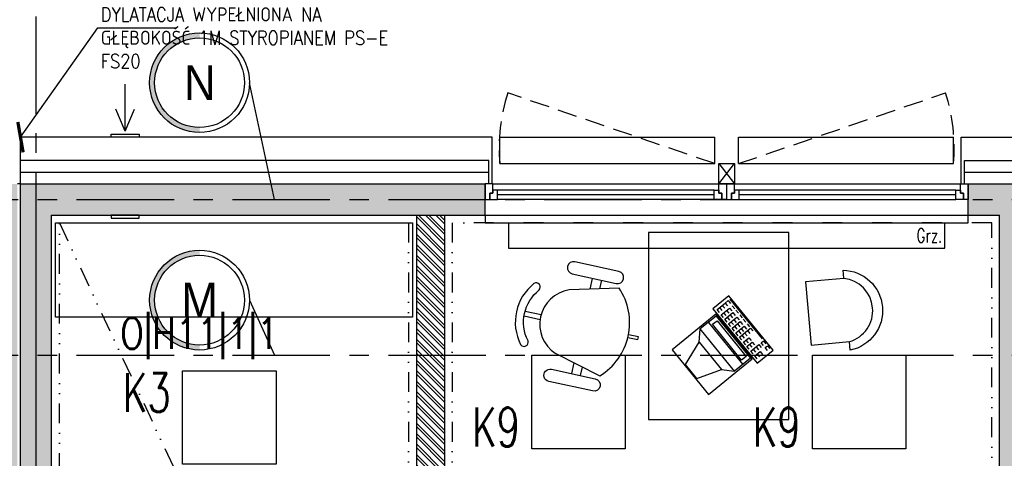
# Model space of a CAD drawing. Extents: x 41755 to 123924, y -112333 to 86187.
# Tile 250 of 256: x 105472 to 106104, y -5577 to -5295. Entities that reach past the tile are written whole.
import ezdxf
from ezdxf.enums import TextEntityAlignment as Align

# ---------------------------------------------------------------- set-up
doc = ezdxf.new("R2010")
doc.units = 0
doc.header["$LTSCALE"] = 50
for name, pattern in [('CENTER', [2, 1.25, -0.25, 0.25, -0.25]), ('DASHED', [0.75, 0.5, -0.25]), ('DIVIDE', [31.75, 12.7, -6.35, 0, -6.35, 0, -6.35])]:
    doc.linetypes.add(name, pattern=pattern)
doc.layers.get('0').update_dxf_attribs({"color": 101, "linetype": 'CONTINUOUS'})
for name, color, linetype in [('E-90', 6, 'CONTINUOUS'), ('E35', 6, 'CONTINUOUS'), ('Ins-co', 2, 'CONTINUOUS'), ('Ins-ppoz-opis', 240, 'CONTINUOUS'), ('Ins-tele-opis', 216, 'CONTINUOUS'), ('Ins-went', 141, 'CONTINUOUS'), ('Okn---okna', 5, 'CONTINUOUS'), ('Os-osie glowne', 1, 'CENTER'), ('Os-osie-opis', 16, 'CONTINUOUS'), ('Sc-beton', 7, 'CONTINUOUS'), ('Sc-beton-hatch', 86, 'CONTINUOUS'), ('Sc-cegla pustak', 42, 'CONTINUOUS'), ('Sc-cegla pustak-hatch', 8, 'CONTINUOUS'), ('Sc-drewno', 22, 'CONTINUOUS'), ('Sc-izolacja term-styropian', 151, 'STYROPIAN-KA'), ('Sc-metal', 141, 'CONTINUOUS'), ('Sch-opis', 51, 'CONTINUOUS'), ('Suf-widok', 8, 'CONTINUOUS'), ('W-idok', 8, 'CONTINUOUS'), ('Wyp-meble', 155, 'CONTINUOUS')]:
    doc.layers.add(name, color=color, linetype=linetype)
doc.styles.add('dwg_opis duży', font='ARIAL.TTF', dxfattribs={"width": 0.9})
doc.styles.add('KA wymiar', font='romans.shx', dxfattribs={"width": 0.6})
doc.styles.add('ROMANS', font='romans', dxfattribs={"width": 0.85})
doc.linetypes.add('BATTING', pattern='A,0.0001,-0.1,[134,ltypeshp.shx,S=0.1,R=0,X=-0.1,Y=0],-0.2,[134,ltypeshp.shx,S=0.1,R=180,X=0.1,Y=0],-0.1', length=0.4001)
doc.linetypes.add('STYROPIAN-KA', pattern='A,0.0001,-0.1,[135,ltypeshp.shx,S=0.1,R=0,X=-0.1,Y=0],0,[135,ltypeshp.shx,S=0.1,R=180,X=0.1,Y=0],-0.1', length=0.2001)
doc.linetypes.add('ZIGZAG', pattern='A,0.00254,-5.08,[131,ltypeshp.shx,S=5.08,R=0,X=-5.08,Y=0],-10.16,[131,ltypeshp.shx,S=5.08,R=180,X=5.08,Y=0],-5.08', length=20.32254)
doc.dimstyles.new('CHMIELNA', dxfattribs={"dimscale": 3.5, "dimtxt": 4, "dimasz": 1.5, "dimexe": 3, "dimexo": 0, "dimgap": 1, "dimtad": 1, "dimdec": 1, "dimrnd": 0.5, "dimzin": 12, "dimdsep": 46, "dimtxsty": 'ROMANS', "dimblk": 'DIMTICK', "dimcen": 0.09, "dimse1": 1, "dimse2": 1, "dimclrd": 143, "dimclrt": 53, "dimadec": 0, "dimazin": 0, "dimtfac": 1, "dimtdec": 1, "dimtix": 1, "dimtmove": 2, "dimatfit": 2, "dimldrblk": 'ARCHTICK', "dimfxl": 0, "dimtolj": 1, "dimtzin": 0, "dimarcsym": 0})

# ---------------------------------------------------------------- blocks, each defined once
blk = doc.blocks.new('DIMTICK')
for p, q in [((0, 1), (0, -1)), ((-1, 0), (1, -4.440892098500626e-16))]:
    blk.add_line(p, q)
at = {"const_width": 0.1414213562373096}
blk.add_lwpolyline([(0.7071067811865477, 0.7071067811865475), (-0.7071067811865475, -0.7071067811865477)], dxfattribs=at)
blk = doc.blocks.new('_STRZAŁKA_WENT')
for q in [(-6.022442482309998, -14.01365349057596), (0, -30.23793542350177), (6.022442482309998, -14.01365349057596)]:
    blk.add_line((0, 0), q)
blk = doc.blocks.new('_GOFJHGFJ')
for p, q in [((-300.0000000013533, -7.275957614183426e-12), (0, 0)), ((-158.0000000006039, -3.999999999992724), (-297.000000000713, -4)), ((-3.000000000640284, -3.999999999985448), (-142.0000000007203, -3.999999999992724)), ((-158.0000000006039, -7.000000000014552), (-297.000000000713, -7.000000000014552)), ((-158.0000000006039, -10.00000000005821), (-297.000000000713, -10.00000000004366)), ((-3.000000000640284, -7.000000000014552), (-142.0000000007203, -7.000000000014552)), ((-305.0000000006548, -20.00000000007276), (-305.0000000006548, -25.00000000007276)), ((-305.0000000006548, -20.00000000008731), (4.999999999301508, -20.00000000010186)), ((-305.0000000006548, -25.00000000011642), (4.999999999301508, -25.00000000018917)), ((4.999999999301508, -25.00000000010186), (4.999999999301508, -20.00000000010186))]:
    blk.add_line(p, q)
for points in [[(-154.9999999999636, 1.164153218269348e-10), (-150.0000000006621, 0), (-150.0000000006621, -10), (-152.9999999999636, -9.999999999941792), (-152.9999999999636, -5.999999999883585), (-154.9999999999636, -5.999999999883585)], [(-145.0000000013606, 6.548361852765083e-11), (-150.0000000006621, -5.093170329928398e-11), (-150.0000000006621, -10.00000000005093), (-147.0000000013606, -9.999999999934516), (-147.0000000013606, -5.999999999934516), (-145.0000000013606, -5.999999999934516)], [(0, 0), (4.999999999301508, -1.164153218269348e-10), (4.999999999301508, -10.00000000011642), (2, -10.00000000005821), (2, -6), (0, -6)], [(-300.0000000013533, -4.365574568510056e-11), (-305.0000000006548, -1.600710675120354e-10), (-305.0000000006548, -10.00000000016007), (-302.0000000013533, -10.00000000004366), (-302.0000000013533, -6.000000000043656), (-300.0000000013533, -6.000000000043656)], [(-297.000000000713, -4.000000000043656), (-300.0000000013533, -4.000000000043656), (-300.0000000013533, -6.000000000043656), (-302.0000000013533, -6.000000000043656), (-302.0000000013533, -10.00000000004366), (-300.0000000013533, -10.00000000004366), (-297.000000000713, -10.00000000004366)], [(-158.0000000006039, -3.999999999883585), (-154.9999999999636, -3.999999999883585), (-154.9999999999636, -5.999999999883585), (-152.9999999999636, -5.999999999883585), (-152.9999999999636, -9.999999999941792), (-154.9999999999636, -9.999999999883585), (-158.0000000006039, -9.999999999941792)], [(-142.0000000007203, -3.999999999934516), (-145.0000000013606, -3.999999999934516), (-145.0000000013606, -5.999999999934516), (-147.0000000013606, -5.999999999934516), (-147.0000000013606, -9.999999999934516), (-145.0000000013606, -9.999999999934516), (-142.0000000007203, -9.999999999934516)], [(-3.000000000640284, -4), (0, -4), (0, -6), (2, -6), (2, -10.00000000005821), (0, -10), (-3.000000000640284, -10.00000000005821)]]:
    blk.add_lwpolyline(points, close=True)
blk.add_lwpolyline([(-142.0000000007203, -10.00000000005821), (-3.000000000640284, -10.00000000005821)])
blk = doc.blocks.new('_opis_osi')
blk.add_hatch(color=256).paths.add_polyline_path([(32.0000000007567, -32.00000000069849), (28.80000000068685, -32.00000000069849, -1), (-28.80000000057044, -32.00000000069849), (-32.00000000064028, -32.00000000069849, 1)])
for radius in [32.00000000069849, 28.80000000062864]:
    blk.add_circle((5.820766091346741e-11, -32.00000000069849), radius)
at = {"style": 'dwg_opis duży', "width": 0.9}
blk.add_attdef('AXNAMEV', text='', height=22.40000000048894, rotation=90, dxfattribs=at).set_placement((5.820766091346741e-11, -32.00000000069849), align=Align.MIDDLE_CENTER)
blk = doc.blocks.new('f003')
for p, q in [((-1.569777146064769, 74.64291640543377), (-1.569777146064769, 64.1087486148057)), ((1.569777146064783, 74.64291640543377), (1.569777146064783, 64.1087486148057))]:
    blk.add_line(p, q)
for points in [[(-16.72180551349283, 68.74896534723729, -0.3552533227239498), (16.72180551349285, 68.74896534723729, 0.8810966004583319), (20.0721607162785, 72.86929821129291, 0.3552533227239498), (-20.07216071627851, 72.86929821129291, 0.8810966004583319)], [(-28.78134393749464, 18.90371378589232, 0.4274485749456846), (28.78134393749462, 18.90371378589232), (20.8138975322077, 50.0175723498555, 0.6796557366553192), (-20.8138975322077, 50.01757234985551)], [(-31.29543684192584, 21.37431091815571, -1), (-39.30333994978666, 21.37431091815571), (-39.30333994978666, 50.17563302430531, -1), (-31.29543684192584, 50.17563302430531)], [(31.29543684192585, 21.37431091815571, 1), (39.30333994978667, 21.37431091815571), (39.30333994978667, 50.17563302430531, 1), (31.29543684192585, 50.17563302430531)]]:
    blk.add_lwpolyline(points, format="xyb", close=True)
for points in [[(-24.15358279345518, 36.97569047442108), (-31.29543684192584, 36.97569047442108)], [(24.15358279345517, 36.97569047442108), (31.29543684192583, 36.97569047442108)], [(-31.29543684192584, 31.03288311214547), (-25.67538051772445, 31.03288311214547)], [(31.29543684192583, 31.03288311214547), (25.67538051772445, 31.03288311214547)], [(-0.8484483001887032, 6.610209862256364), (-0.8484483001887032, 0), (0.8484483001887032, 0), (0.8484483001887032, 6.610209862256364)]]:
    blk.add_lwpolyline(points)
blk = doc.blocks.new('C003')
for p, q in [((16.68687069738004, 49.32966839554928), (11.10996669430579, 33.42582511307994)), ((28.12450521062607, 49.32966839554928), (16.68687069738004, 49.32966839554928)), ((28.12450521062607, 49.32966839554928), (33.70140921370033, 33.42582511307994)), ((11.10996669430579, 33.42582511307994), (4.988976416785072, 27.58082240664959)), ((11.10996669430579, 33.42582511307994), (33.70140921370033, 33.42582511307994)), ((33.70140921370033, 33.42582511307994), (39.82239949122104, 27.58082240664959)), ((4.988976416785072, 14.53151506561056), (4.988976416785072, 27.58082240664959)), ((39.82239949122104, 27.58082240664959), (4.988976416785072, 27.58082240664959)), ((39.82239949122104, 14.53151506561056), (39.82239949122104, 27.58082240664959)), ((4.988976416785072, 20.88127621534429), (39.82239949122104, 20.88127621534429)), ((4.988976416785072, 14.53151506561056), (39.82239949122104, 14.53151506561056))]:
    blk.add_line(p, q)
for points in [[(3.9263063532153, 13.95080700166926), (3.9263063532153, 50), (40.88506955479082, 50), (40.88506955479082, 13.95080700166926)], [(7.618302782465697, 19.57374466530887), (7.618302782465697, 15.91265694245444), (37.1930731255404, 15.91265694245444), (37.1930731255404, 19.57374466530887)], [(0, 13.07156783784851), (45.00386182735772, 13.07156783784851), (45.00386182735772, 0), (0, 0)]]:
    blk.add_lwpolyline(points, close=True)
for points in [[(4.50199988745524, 11.42619594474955), (2.123747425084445, 11.42619594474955), (2.123747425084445, 4.661887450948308), (4.50199988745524, 4.661887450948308)], [(2.123747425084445, 9.383280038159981), (4.522878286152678, 9.383280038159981)], [(2.123747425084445, 7.064038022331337), (4.522878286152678, 7.064038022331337)], [(8.689770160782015, 11.42619594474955), (6.311517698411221, 11.42619594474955), (6.311517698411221, 4.661887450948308), (8.689770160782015, 4.661887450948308)], [(6.311517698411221, 9.383280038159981), (8.710648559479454, 9.383280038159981)], [(6.311517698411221, 7.064038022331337), (8.710648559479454, 7.064038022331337)], [(12.34293336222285, 11.42619594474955), (9.964680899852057, 11.42619594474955), (9.964680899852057, 4.661887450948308), (12.34293336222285, 4.661887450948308)], [(9.964680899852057, 9.383280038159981), (12.36381176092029, 9.383280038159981)], [(9.964680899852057, 7.064038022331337), (12.36381176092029, 7.064038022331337)], [(16.17429892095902, 11.42619594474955), (13.79604645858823, 11.42619594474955), (13.79604645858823, 4.661887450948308), (16.17429892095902, 4.661887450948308)], [(13.79604645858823, 9.383280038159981), (16.19517731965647, 9.383280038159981)], [(13.79604645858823, 7.064038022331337), (16.19517731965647, 7.064038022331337)], [(19.8274638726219, 11.42619594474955), (17.44921141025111, 11.42619594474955), (17.44921141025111, 4.661887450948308), (19.8274638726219, 4.661887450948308)], [(17.44921141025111, 9.383280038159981), (19.84834227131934, 9.383280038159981)], [(17.44921141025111, 7.064038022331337), (19.84834227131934, 7.064038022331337)], [(23.65883118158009, 11.42619594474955), (21.2805787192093, 11.42619594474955), (21.2805787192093, 4.661887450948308), (23.65883118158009, 4.661887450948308)], [(21.2805787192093, 9.383280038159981), (23.67970958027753, 9.383280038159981)], [(21.2805787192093, 7.064038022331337), (23.67970958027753, 7.064038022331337)], [(27.22289407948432, 11.42619594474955), (24.84464161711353, 11.42619594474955), (24.84464161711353, 4.661887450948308), (27.22289407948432, 4.661887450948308)], [(24.84464161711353, 9.383280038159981), (27.24377247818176, 9.383280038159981)], [(24.84464161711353, 7.064038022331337), (27.24377247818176, 7.064038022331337)], [(31.32156404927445, 11.42619594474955), (28.94331158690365, 11.42619594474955), (28.94331158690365, 7.042087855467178), (31.32156404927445, 7.042087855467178)], [(28.94331158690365, 9.383280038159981), (31.34244244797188, 9.383280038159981)], [(34.88562519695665, 11.42619594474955), (32.50737273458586, 11.42619594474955), (32.50737273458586, 7.042087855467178), (34.88562519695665, 7.042087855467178)], [(32.50737273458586, 9.383280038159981), (34.90650359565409, 9.383280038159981)], [(38.80609280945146, 11.42619594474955), (36.42784034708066, 11.42619594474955), (36.42784034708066, 4.661887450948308), (38.80609280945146, 4.661887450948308)], [(36.42784034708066, 9.383280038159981), (38.8269712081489, 9.383280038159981)], [(36.42784034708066, 7.064038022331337), (38.8269712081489, 7.064038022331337)], [(42.81566247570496, 11.42619594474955), (40.43741001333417, 11.42619594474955), (40.43741001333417, 7.042087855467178), (42.81566247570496, 7.042087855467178)], [(40.43741001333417, 9.383280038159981), (42.8365408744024, 9.383280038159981)], [(2.123747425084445, 4.661887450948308), (2.123747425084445, 2.239979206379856), (4.520406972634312, 2.239979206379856)], [(2.129195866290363, 0.8091865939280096), (34.82946057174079, 0.8091865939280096)], [(6.316967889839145, 2.23384955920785), (8.811811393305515, 2.23384955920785)], [(10.05923314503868, 2.23384955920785), (12.55407664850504, 2.23384955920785)], [(13.89060045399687, 2.23384955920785), (16.38544395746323, 2.23384955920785)], [(17.54376365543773, 2.23384955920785), (20.0386071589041, 2.23384955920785)], [(21.37512921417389, 2.23384955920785), (23.86997271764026, 2.23384955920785)], [(24.84464161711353, 4.661887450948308), (24.84464161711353, 2.239979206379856), (27.2413011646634, 2.239979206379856)], [(38.86130531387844, 2.873593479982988), (36.39164225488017, 2.873593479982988), (36.39164225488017, 0.9650088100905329), (38.86130531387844, 0.9650088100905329)], [(42.84569453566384, 2.840685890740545), (40.44188883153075, 2.840685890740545), (40.44188883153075, 0.9650088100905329), (42.81276410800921, 0.9650088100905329)]]:
    blk.add_lwpolyline(points)
blk = doc.blocks.new('A$C5DF87A14')
at = {"layer": 'Wyp-meble'}
for points in [[(5714.575545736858, 5019.999999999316), (5943.424454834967, 5019.999999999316), (5943.424454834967, 4959.551459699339), (5714.575545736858, 4959.551459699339)], [(6094.790647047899, 5013.698858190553), (6094.790647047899, 4893.698858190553), (6184.790647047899, 4893.698858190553), (6184.790647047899, 5013.698858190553)]]:
    blk.add_lwpolyline(points, close=True, dxfattribs=at)
blk.add_lwpolyline([(6220.117919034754, 4984.418037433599), (6219.65585117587, 4989.650417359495, -0.8950139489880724), (6224.197311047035, 4938.223677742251), (6223.70884081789, 4943.755033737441, 0.8255392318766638), (6220.088830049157, 4984.34514232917), (6195.623224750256, 4982.184601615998), (6199.207984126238, 4941.591379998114), (6223.70884081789, 4943.755033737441)], format="xyb", dxfattribs=at)
at = {"layer": 'Wyp-meble', "rotation": 77.67847370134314}
blk.add_blockref('f003', (6088.307428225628, 4945.908237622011), dxfattribs=at)
at = {"layer": 'Wyp-meble', "xscale": -1, "rotation": 129.1104293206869}
blk.add_blockref('C003', (6146.351254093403, 4973.13715044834), dxfattribs=at)

msp = doc.modelspace()

# ---------------------------------------------------------------- hatches: boundary and pattern name
at = {"layer": 'Sc-beton-hatch'}
h = msp.add_hatch(dxfattribs=at)
h.set_pattern_fill('ANSI33', color=256, angle=-1.272221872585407e-14, style=0)
h.set_pattern_definition([(44.99999999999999, (48983.41854682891, 565.4779691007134), (-4.490128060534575, 4.490128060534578), []), (44.99999999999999, (48987.90867682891, 565.4779691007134), (-4.490128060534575, 4.490128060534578), [3.175, -1.5875])])
h.paths.add_polyline_path([(110735.9660018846, -5930.641380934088), (110735.9660018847, -5910.641380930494), (110669.9659959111, -5910.641363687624), (110669.9659959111, -5930.641380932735)])
h.paths.add_polyline_path([(110595.966002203, -5930.641380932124), (110595.966002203, -5910.641380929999), (110380.966002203, -5910.641380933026), (110380.966002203, -5930.641380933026)])
h.paths.add_polyline_path([(110480.9660022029, -5420.641380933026), (110480.9660022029, -5400.641380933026), (110420.9660022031, -5400.641380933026), (110420.9660022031, -5420.641380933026), (110440.966002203, -5420.641380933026)])
h.paths.add_polyline_path([(110038.9660022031, -5420.64138093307), (110038.9660022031, -5400.641380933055), (109530.966002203, -5400.641380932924), (109530.966002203, -5420.641380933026), (109570.966002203, -5420.641380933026), (109570.966002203, -5910.641380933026), (109369.4660027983, -5910.641380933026), (109369.4660027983, -5930.641380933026), (110280.966002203, -5930.641380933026), (110280.966002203, -5910.641380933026), (109590.966002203, -5910.641380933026), (109590.966002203, -5420.641380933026)])
h.paths.add_polyline_path([(109170.9660022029, -6150.641380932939), (109170.9660022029, -6170.641380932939), (110210.9660027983, -6170.641380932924), (110210.9660027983, -6150.641380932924)])
h.paths.add_polyline_path([(108990.966002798, -5910.641380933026), (108990.966002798, -5850.641380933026), (108970.966002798, -5850.641380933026), (108970.966002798, -5910.641380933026), (108670.9660027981, -5910.641380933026), (108670.9660027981, -5930.641380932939), (109239.4660027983, -5930.641380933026), (109239.4660027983, -5910.641380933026)])
h.paths.add_polyline_path([(108990.966002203, -5655.641380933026), (108970.9660027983, -5655.641380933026), (108970.9660027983, -5675.641380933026), (108990.966002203, -5675.641380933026)])
h.paths.add_polyline_path([(108950.9660027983, -5400.641380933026), (108950.9660027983, -5420.641380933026), (108970.966002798, -5420.641380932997), (108970.966002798, -5480.641380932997), (108990.966002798, -5480.641380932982), (108990.966002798, -5420.641380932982), (109010.9660027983, -5420.641380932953), (109010.9660027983, -5400.641380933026)])
h.paths.add_polyline_path([(108342.9660027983, -5400.641380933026), (108342.9660027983, -5973.641380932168), (108362.9660027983, -5973.641380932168), (108362.9660027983, -5930.641380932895), (108540.9660027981, -5930.641380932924), (108540.9660027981, -5910.641380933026), (108362.9660027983, -5910.641380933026), (108362.9660027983, -5420.641380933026), (108640.9660022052, -5420.641380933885), (108640.9660022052, -5400.641380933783)])
h.paths.add_polyline_path([(107982.9660027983, -5400.641380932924), (107982.9660027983, -5420.641380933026), (108320.9660027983, -5420.641380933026), (108320.9660027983, -5910.641380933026), (108298.966002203, -5910.641380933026), (108298.966002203, -5930.641380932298), (108320.9660027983, -5930.641380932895), (108320.9660027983, -5973.641380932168), (108340.9660027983, -5973.641380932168), (108340.9660027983, -5400.641380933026)])
h.paths.add_polyline_path([(108362.9660027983, -6150.641380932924), (108362.9660027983, -6108.641380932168), (108342.9660027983, -6108.641380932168), (108342.9660027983, -6170.641380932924), (108740.9660022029, -6170.641380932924), (108740.9660022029, -6150.641380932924)])
h.paths.add_polyline_path([(108340.9660027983, -6170.641380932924), (108340.9660027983, -6108.641380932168), (108320.9660027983, -6108.641380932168), (108320.9660027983, -6150.641380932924), (107700.9660027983, -6150.641380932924), (107700.9660027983, -6170.641380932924)])
h.paths.add_polyline_path([(107995.966002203, -5910.64138093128), (107995.966002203, -5930.641380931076), (108238.966002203, -5930.641380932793), (108238.966002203, -5910.641380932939)], flags=17)
h.paths.add_polyline_path([(107799.9659959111, -5910.641380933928), (107799.9659959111, -5930.641380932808), (107865.966002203, -5930.641380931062), (107865.966002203, -5910.641380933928)])
h.paths.add_polyline_path([(107725.966002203, -5930.641380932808), (107725.966002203, -5910.641380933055), (107550.966002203, -5910.641380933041), (107550.9660022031, -5930.641380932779)])
h.paths.add_polyline_path([(107430.9660022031, -5930.641380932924), (107430.966002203, -5910.641380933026), (107308.9660028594, -5910.641380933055), (107308.9660028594, -5930.641380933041)])
h.paths.add_polyline_path([(106300.9660021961, -6150.641380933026), (106300.9660021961, -6170.641380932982), (107340.9660027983, -6170.641380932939), (107340.9660027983, -6150.641380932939)])
h.paths.add_polyline_path([(107188.9660028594, -5930.641380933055), (107188.9660028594, -5910.641380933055), (107140.9660035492, -5910.641380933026), (107140.9660035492, -5930.641380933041)])
h.paths.add_polyline_path([(107040.9660035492, -5930.641380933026), (107040.9660035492, -5910.641380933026), (106830.9660027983, -5910.641380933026), (106830.9660027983, -5930.641380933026)], flags=16)
h.paths.add_polyline_path([(107168.9660035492, -5420.641380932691), (107168.9660035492, -5400.64138093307), (106660.9660027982, -5400.641380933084), (106660.9660027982, -5420.641380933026), (106700.9660027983, -5420.641380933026), (106700.9660027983, -5910.641380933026), (106618.9660027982, -5910.641380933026), (106618.9660027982, -5930.641380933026), (106730.9660027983, -5930.641380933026), (106730.9660027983, -5910.641380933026), (106720.9660027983, -5910.641380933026), (106720.9660027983, -5420.641380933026)])
h.paths.add_polyline_path([(106518.9660027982, -5930.641380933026), (106518.9660027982, -5910.641380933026), (106291.9660027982, -5910.641380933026), (106291.9660027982, -5930.641380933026)])
h.paths.add_polyline_path([(106120.9660027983, -5910.641380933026), (106120.9660027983, -5420.641380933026), (106140.966002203, -5420.641380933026), (106140.966002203, -5400.641380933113), (106080.9660027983, -5400.641380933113), (106080.9660027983, -5420.641380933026), (106100.9660027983, -5420.641380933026), (106100.9660027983, -5910.641380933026), (105979.9660027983, -5910.641380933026), (105979.9660027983, -5930.641380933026), (106191.9660027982, -5930.641380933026), (106191.9660027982, -5910.641380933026)])
h.paths.add_polyline_path([(105659.9660025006, -5910.641380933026), (105659.9660025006, -5930.641380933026), (105879.9660027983, -5930.641380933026), (105879.9660027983, -5910.641380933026)])
h.paths.add_polyline_path([(105492.966002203, -6150.641380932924), (105492.966002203, -6108.641380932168), (105472.966002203, -6108.641380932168), (105472.966002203, -6170.641380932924), (105870.966002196, -6170.641380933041), (105870.966002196, -6150.641380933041)])
h.paths.add_polyline_path([(105559.9660025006, -5930.641380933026), (105559.9660025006, -5910.641380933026), (105492.966002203, -5910.641380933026), (105492.966002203, -5420.641380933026), (105770.9660022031, -5420.641380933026), (105770.9660022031, -5400.641380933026), (105472.966002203, -5400.641380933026), (105472.966002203, -5973.641380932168), (105492.966002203, -5973.641380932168), (105492.966002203, -5930.641380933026)])
h.paths.add_polyline_path([(105450.966002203, -5910.641380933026), (105428.966002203, -5910.641380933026), (105428.966002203, -5930.641380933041), (105450.966002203, -5930.641380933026), (105450.966002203, -5973.641380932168), (105470.966002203, -5973.641380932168), (105470.966002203, -5400.641380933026), (105112.966002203, -5400.641380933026), (105112.966002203, -5420.641380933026), (105450.966002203, -5420.641380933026)])
h.paths.add_polyline_path([(105470.966002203, -6170.641380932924), (105470.966002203, -6108.641380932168), (105450.966002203, -6108.641380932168), (105450.966002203, -6150.641380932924), (104830.9660027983, -6150.641380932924), (104830.9660027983, -6170.641380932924)])
h.paths.add_polyline_path([(105260.966002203, -5910.641380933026), (105260.966002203, -5930.641380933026), (105368.966002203, -5930.641380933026), (105368.966002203, -5910.641380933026)], flags=16)
h.paths.add_polyline_path([(105160.966002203, -5930.641380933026), (105160.966002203, -5910.641380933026), (105059.9659959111, -5910.64138093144), (105059.9659959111, -5930.641380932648)])
h.paths.add_polyline_path([(105014.9659959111, -5930.641380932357), (105014.9659959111, -5910.641380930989), (104929.9659959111, -5910.641380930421), (104929.9659959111, -5930.641380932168)])
h.paths.add_polyline_path([(104855.966002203, -5930.641380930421), (104855.966002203, -5910.641380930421), (104715.9660027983, -5910.641380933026), (104715.9660027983, -5930.641380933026)])
h.paths.add_polyline_path([(104740.966002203, -5420.641380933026), (104740.966002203, -5400.641380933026), (104680.966002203, -5400.641380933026), (104680.966002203, -5420.641380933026)])
h.paths.add_polyline_path([(103790.966002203, -5400.641380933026), (103790.966002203, -5420.64138093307), (103830.966002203, -5420.641380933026), (103830.966002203, -5910.641380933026), (103540.9660027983, -5910.641380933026), (103540.9660027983, -5930.641380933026), (104585.9660027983, -5930.641380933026), (104585.9660027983, -5910.641380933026), (103850.966002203, -5910.641380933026), (103850.966002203, -5420.641380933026), (104298.966002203, -5420.641380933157), (104298.966002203, -5400.64138093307)])
h.paths.add_polyline_path([(104470.9660027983, -6170.641380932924), (104470.9660027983, -6150.641380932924), (103430.966002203, -6150.641380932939), (103430.966002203, -6170.641380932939)])
h.paths.add_polyline_path([(103440.9660027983, -5930.641380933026), (103440.9660027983, -5910.641380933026), (103250.9660027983, -5910.641380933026), (103250.9660027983, -5420.641380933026), (103270.9660027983, -5420.641380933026), (103270.9660027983, -5400.641380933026), (103210.9660027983, -5400.641380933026), (103210.9660027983, -5420.641380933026), (103230.9660027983, -5420.641380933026), (103230.9660027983, -5910.641380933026), (103077.9660026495, -5910.641380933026), (103077.9660026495, -5930.641380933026)])
h.paths.add_polyline_path([(103000.966002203, -6170.641380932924), (103000.966002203, -6150.641380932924), (102422.966002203, -6150.641380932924), (102422.966002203, -6108.641380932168), (102402.966002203, -6108.641380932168), (102402.966002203, -6170.641380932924)])
h.paths.add_polyline_path([(102977.9660026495, -5930.641380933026), (102977.9660026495, -5910.641380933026), (102653.9660023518, -5910.641380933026), (102653.9660023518, -5930.641380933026)])
h.paths.add_polyline_path([(102553.9660023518, -5930.641380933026), (102553.9660023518, -5910.641380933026), (102422.9660027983, -5910.641380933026), (102422.9660027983, -5520.641380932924), (102452.966002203, -5520.641380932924), (102452.966002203, -5500.641380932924), (102422.9660027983, -5500.641380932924), (102422.9660027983, -5400.641380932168), (102402.9660027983, -5400.641380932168), (102402.9660027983, -5973.641380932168), (102422.9660027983, -5973.641380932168), (102422.9660027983, -5930.641380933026)])
h.paths.add_polyline_path([(102582.9660027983, -5500.641380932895), (102552.966002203, -5500.64138093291), (102552.966002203, -5520.64138093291), (102602.9660027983, -5520.641380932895), (102602.9660027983, -5420.641380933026), (102642.966002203, -5420.641380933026), (102642.966002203, -5400.641380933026), (102582.9660027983, -5400.641380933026)])
at = {"layer": 'Sc-cegla pustak-hatch'}
h = msp.add_hatch(dxfattribs=at)
h.set_pattern_fill('ANSI32', color=256, scale=0.5, angle=89.99999999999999, style=0)
h.set_pattern_definition([(135, (48983.41854682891, 565.4779691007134), (-3.367596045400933, -3.367596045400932), []), (135, (48983.41854682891, 567.7230341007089), (-3.367596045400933, -3.367596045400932), [])])
h.paths.add_polyline_path([(111108.966002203, -5701.641380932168), (111190.9660027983, -5701.641380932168), (111190.9660027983, -5683.641380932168), (111090.966002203, -5683.641380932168), (111090.966002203, -5910.64138093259), (111108.966002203, -5910.64138093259)])
h.paths.add_polyline_path([(110577.966002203, -5878.641380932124), (110577.966002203, -5910.641380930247), (110587.5915514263, -5910.641380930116), (110587.5915514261, -5901.869926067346), (110595.966002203, -5901.869926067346), (110595.966002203, -5896.641380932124), (110669.9659959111, -5896.641363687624), (110669.9659959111, -5910.641363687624), (110687.9659959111, -5910.641368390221), (110687.9659959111, -5878.641380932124)])
h.paths.add_polyline_path([(110460.966002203, -5870.641380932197), (110442.966002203, -5870.641380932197), (110442.966002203, -5910.641380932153), (110460.966002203, -5910.641380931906)])
h.paths.add_polyline_path([(110460.966002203, -5420.641380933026), (110442.966002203, -5420.641380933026), (110442.966002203, -5770.641380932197), (110460.966002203, -5770.641380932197)])
h.paths.add_polyline_path([(108220.966002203, -5683.641380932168), (108220.966002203, -5910.641380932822), (108238.966002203, -5910.641380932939), (108238.966002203, -5701.641380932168), (108320.9660027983, -5701.641380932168), (108320.9660027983, -5683.641380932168)])
h.paths.add_polyline_path([(107707.966002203, -5878.641380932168), (107707.966002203, -5910.641380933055), (107717.8721538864, -5910.641380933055), (107717.8721538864, -5903.691398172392), (107725.966002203, -5903.691398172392), (107725.966002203, -5896.641380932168), (107799.9659959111, -5896.641380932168), (107799.9659959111, -5910.641380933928), (107817.9659959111, -5910.641380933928), (107817.9659959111, -5878.641380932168)])
h.paths.add_polyline_path([(107588.966002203, -5655.641380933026), (107570.966002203, -5655.641380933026), (107570.966002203, -5910.641380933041), (107588.966002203, -5910.641380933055)])
h.paths.add_polyline_path([(107588.966002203, -5420.641380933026), (107570.966002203, -5420.641380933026), (107570.966002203, -5480.641380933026), (107588.966002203, -5480.641380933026)])
h.paths.add_polyline_path([(107168.9660035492, -5420.641380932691), (107150.9660035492, -5420.641380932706), (107150.9660035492, -5910.641380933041), (107168.9660035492, -5910.641380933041)])
h.paths.add_polyline_path([(106440.9660027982, -5910.641380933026), (106458.9660027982, -5910.641380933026), (106458.9660027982, -5418.641380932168), (106530.9660027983, -5418.641380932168), (106530.9660027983, -5400.641380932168), (106400.9660027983, -5400.641380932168), (106400.9660027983, -5418.641380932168), (106440.9660027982, -5418.641380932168)])
h.paths.add_polyline_path([(105744.9660027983, -5420.641380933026), (105726.9660027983, -5420.641380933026), (105726.9660027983, -5910.641380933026), (105744.9660027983, -5910.641380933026)])
h.paths.add_polyline_path([(105350.966002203, -5683.641380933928), (105350.966002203, -5910.641380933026), (105368.966002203, -5910.641380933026), (105368.966002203, -5701.641380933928), (105450.966002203, -5701.641380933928), (105450.966002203, -5683.641380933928)])
h.paths.add_polyline_path([(105150.966002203, -5420.641380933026), (105132.966002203, -5420.641380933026), (105132.966002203, -5910.64138093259), (105150.966002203, -5910.641380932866)])
h.paths.add_polyline_path([(104837.966002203, -5878.641380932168), (104837.9660022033, -5910.641380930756), (104847.5915514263, -5910.641380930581), (104847.5915514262, -5901.869926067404), (104855.9660022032, -5901.869926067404), (104855.9660022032, -5896.641380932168), (104929.9659959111, -5896.641380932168), (104929.9659959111, -5910.641380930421), (104947.9659959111, -5910.641380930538), (104947.9659959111, -5878.641380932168)])
h.paths.add_polyline_path([(102824.9660025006, -5418.641380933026), (102926.9660027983, -5418.641380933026), (102926.9660027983, -5400.641380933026), (102784.966002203, -5400.641380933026), (102784.966002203, -5418.641380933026), (102806.9660025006, -5418.641380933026), (102806.9660025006, -5910.641380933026), (102824.9660025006, -5910.641380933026)])

# ---------------------------------------------------------------- linework, layer by layer
at = {"layer": 'E35', "linetype": 'Continuous', "ltscale": 0.3}
for points in [[(105860.9660027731, -5570.641380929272), (105800.966002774, -5570.64138092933), (105800.9660027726, -5510.641380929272), (105860.9660027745, -5510.64138092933)], [(106040.9660027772, -5570.641380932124), (105980.9660027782, -5570.641380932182), (105980.9660027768, -5510.641380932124), (106040.9660027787, -5510.641380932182)], [(105636.9660027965, -5580.641380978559), (105576.9660027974, -5580.641380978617), (105576.9660027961, -5520.641380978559), (105636.966002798, -5520.641380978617)]]:
    msp.add_lwpolyline(points, close=True, dxfattribs=at)
at = {"layer": 'Ins-co'}
msp.add_lwpolyline([(105785.9660027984, -5425.921895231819), (105785.9660027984, -5441.921895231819), (106065.9660027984, -5441.921895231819), (106065.9660027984, -5425.921895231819)], close=True, dxfattribs=at)
at = {"layer": 'Ins-ppoz-opis', "linetype": 'ZIGZAG', "ltscale": 0.038}
msp.add_lwpolyline([(105482.966002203, -5973.641380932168), (105482.966002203, -5400.641380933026)], dxfattribs=at)
at = {"layer": 'Ins-went'}
for points in [[(105549.1098886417, -5368.641380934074), (105549.1098886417, -5368.641380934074), (105549.1098886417, -5370.641380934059), (105531.1098886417, -5370.641380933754), (105531.1098886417, -5368.641380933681)], [(105549.1098886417, -5422.641380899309), (105549.1098886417, -5422.641380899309), (105549.1098886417, -5420.641380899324), (105531.1098886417, -5420.641380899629), (105531.1098886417, -5422.641380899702)]]:
    msp.add_lwpolyline(points, close=True, dxfattribs=at)
at = {"layer": 'Os-osie glowne'}
for points in [[(105482.966002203, -10955.64138093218), (105482.966002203, -4978.641380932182)], [(99508.96600221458, -5410.641380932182), (111775.9660027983, -5410.641380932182)], [(99508.96600221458, -5510.641380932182), (111775.9660027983, -5510.641380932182)]]:
    msp.add_lwpolyline(points, dxfattribs=at)
at = {"layer": 'Os-osie-opis'}
for points in [[(105635.8400801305, -5410.641380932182), (105619.8400801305, -5335.679743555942)], [(105619.8400801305, -5475.266252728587), (105635.8400801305, -5510.641380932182)]]:
    msp.add_lwpolyline(points, dxfattribs=at)
at = {"layer": 'Sc-beton'}
for points in [[(105472.966002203, -5400.641380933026), (105770.9660022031, -5400.641380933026)], [(105472.966002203, -5973.641380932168), (105472.966002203, -5400.641380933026)], [(105770.9660022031, -5420.64138093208), (105770.9660022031, -5400.64138093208)], [(106080.9660027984, -5400.641380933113), (106140.966002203, -5400.641380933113)], [(106080.9660027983, -5420.641380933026), (106080.9660027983, -5400.641380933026)], [(105492.966002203, -5420.641380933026), (105770.9660022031, -5420.641380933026)], [(105492.966002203, -5910.641380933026), (105492.966002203, -5420.641380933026)], [(106080.9660027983, -5420.641380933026), (106100.9660027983, -5420.641380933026)], [(106100.9660027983, -5910.641380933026), (106100.9660027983, -5420.641380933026)]]:
    msp.add_lwpolyline(points, dxfattribs=at)
at = {"layer": 'Sc-cegla pustak'}
for points in [[(105726.9660027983, -5420.641380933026), (105726.9660027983, -5910.641380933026)], [(105744.9660027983, -5420.641380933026), (105744.9660027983, -5910.641380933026)]]:
    msp.add_lwpolyline(points, dxfattribs=at)
at = {"layer": 'Sc-drewno'}
for points in [[(105472.966002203, -5385.641380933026), (105472.966002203, -5370.641380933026)], [(105775.466002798, -5370.641380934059), (105472.966002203, -5370.641380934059)], [(105775.466002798, -5400.641380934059), (105775.466002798, -5370.641380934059)], [(105780.466002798, -5387.641380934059), (105780.466002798, -5370.641380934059)], [(105780.466002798, -5370.641380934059), (105918.4660027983, -5370.641380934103)], [(105918.4660027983, -5387.641380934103), (105918.4660027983, -5370.641380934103)], [(105933.4660027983, -5387.641380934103), (105933.4660027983, -5370.641380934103)], [(105933.4660027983, -5370.641380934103), (106071.4660035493, -5370.641380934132)], [(106071.4660035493, -5387.641380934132), (106071.4660035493, -5370.641380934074)], [(106076.4660035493, -5400.641380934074), (106076.4660035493, -5370.641380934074)], [(106076.4660035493, -5370.641380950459), (106145.4660033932, -5370.641380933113)], [(105780.466002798, -5387.641380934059), (105918.4660027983, -5387.641380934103)], [(105933.4660027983, -5387.641380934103), (106071.4660035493, -5387.641380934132)]]:
    msp.add_lwpolyline(points, dxfattribs=at)
at = {"layer": 'Sc-izolacja term-styropian', "linetype": 'ByBlock'}
for points in [[(105472.966002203, -5400.641380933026), (105472.966002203, -5385.641380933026)], [(105773.4660022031, -5385.64138093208), (105472.966002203, -5385.641380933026)], [(105773.4660022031, -5400.64138093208), (105773.4660022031, -5385.64138093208)], [(106078.4660035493, -5400.641380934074), (106078.4660035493, -5385.641380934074)], [(106078.4660035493, -5385.641380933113), (106143.4660027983, -5385.641380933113)], [(105472.966002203, -5400.641380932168), (105470.966002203, -5400.641380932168)]]:
    msp.add_lwpolyline(points, dxfattribs=at)
at = {"layer": 'Sc-izolacja term-styropian', "linetype": 'BATTING', "ltscale": 0.35}
for points in [[(105472.966002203, -5393.141380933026), (105773.4660022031, -5393.14138093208)], [(106078.4660035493, -5393.141380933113), (106143.4660027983, -5393.141380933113)]]:
    msp.add_lwpolyline(points, dxfattribs=at)
at = {"layer": 'Sc-metal'}
for points in [[(105930.9660022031, -5387.641380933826), (105930.9660022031, -5400.641380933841), (105920.9660022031, -5400.641380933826), (105920.9660022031, -5387.641380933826), (105930.9659996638, -5387.636527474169)], [(105920.9660022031, -5400.619725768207), (105930.9660022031, -5387.641380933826)], [(105920.9660022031, -5387.641380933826), (105930.9660022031, -5400.641380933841)]]:
    msp.add_lwpolyline(points, dxfattribs=at)
at = {"layer": 'Suf-widok', "linetype": 'DIVIDE', "ltscale": 0.02}
for points in [[(105497.966002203, -5425.641380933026), (105721.9660027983, -5425.641380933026), (105721.9660027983, -5905.641380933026), (105497.966002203, -5905.641380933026)], [(106095.9660027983, -5425.641380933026), (105749.9660027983, -5425.641380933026), (105749.9660027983, -5905.641380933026), (106072.9660027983, -5905.641380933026), (106072.9660027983, -5882.641380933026), (106095.9660027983, -5882.641380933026)]]:
    msp.add_lwpolyline(points, close=True, dxfattribs=at)
msp.add_lwpolyline([(105497.966002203, -5425.641380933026), (105721.9660027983, -5905.641380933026)], dxfattribs=at)
at = {"layer": 'W-idok', "linetype": 'DASHED', "ltscale": 0.5}
for points in [[(105918.4660027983, -5387.641380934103), (105785.5052741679, -5342.238964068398)], [(105933.4660027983, -5387.641380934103), (106066.4267321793, -5342.238964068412)]]:
    msp.add_lwpolyline(points, dxfattribs=at)
for centre, start, end in [((105897.6186110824, -5377.663430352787), 162.4650195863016, 184.868163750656), ((105954.3133952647, -5377.663430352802), 355.1318362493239, 17.53498041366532)]:
    msp.add_arc(centre, 117.5767541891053, start, end, dxfattribs=at)

# ---------------------------------------------------------------- block references
msp.add_blockref('A$C5DF87A14', (99780.96600221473, -10445.64138093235))
at = {"layer": 'Ins-went', "rotation": 180}
msp.add_blockref('_STRZAŁKA_WENT', (105540.1098886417, -5366.794629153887), dxfattribs=at)
at = {"layer": 'Okn---okna'}
msp.add_blockref('_GOFJHGFJ', (106075.966002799, -5400.641380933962), dxfattribs=at)
at = {"layer": 'Os-osie-opis'}
ref = msp.add_blockref('_opis_osi', (105619.8400801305, -5335.679743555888), dxfattribs=dict(at, rotation=270))
ref.add_attrib('AXNAMEV', 'N', dxfattribs={"layer": '0', "height": 22.40000000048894, "style": 'dwg_opis duży', "width": 0.9}).set_placement((105588.0051005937, -5335.679743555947), align=Align.MIDDLE_CENTER)
at = {"layer": 'Os-osie-opis', "rotation": 270}
msp.add_blockref('_opis_osi', (105619.8400801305, -5475.266252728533), dxfattribs=at).add_auto_attribs({'AXNAMEV': 'M'})

# ---------------------------------------------------------------- texts
at = {"layer": 'E-90', "style": 'ROMANS', "width": 0.8}
msp.add_text('O|H11|1|1', height=20, rotation=3.178709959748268e-09, dxfattribs=at).set_placement((105587.6953206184, -5498.000960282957), align=Align.MIDDLE)
at = {"layer": 'E35', "style": 'ROMANS', "width": 0.7}
msp.add_text('K3', height=25, rotation=359.9999999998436, dxfattribs=at).set_placement((105554.0407598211, -5534.528385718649), align=Align.MIDDLE)
for p in [(105778.0407597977, -5556.754376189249), (105958.0407598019, -5556.754376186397)]:
    msp.add_text('K9', height=25, dxfattribs=at).set_placement(p, align=Align.MIDDLE)
at = {"layer": 'Ins-co', "style": 'ROMANS', "width": 0.7}
msp.add_text('Grz.', height=9, dxfattribs=at).set_placement((106047.7735171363, -5438.352810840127))
at = {"layer": 'Ins-tele-opis', "insert": (105379.9746173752, -5553.638784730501), "char_height": 21.71702728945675, "width": 2016.09588501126, "attachment_point": 1, "style": 'KA wymiar'}
msp.add_mtext('{\\fTahoma|b0|i0|c238|p32;szafa 19"}', dxfattribs=at)
at = {"layer": 'Sch-opis', "insert": (105524.4928251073, -5287.325321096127), "char_height": 9, "width": 203.7614700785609, "attachment_point": 1, "style": 'ROMANS'}
msp.add_mtext('DYLATACJA WYPEŁNIONA NA GŁĘBOKOŚĆ 1M STYROPIANEM PS-E FS20', dxfattribs=at)

# ---------------------------------------------------------------- leaders
at = {"layer": 'Sch-opis'}
msp.add_leader([(105472.9660022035, -5370.641380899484), (105522.4856679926, -5300.392572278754), (105572.7705303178, -5300.392572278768)], dimstyle='CHMIELNA', override={"dimasz": 4, "dimgap": 1, "dimtad": 0}, dxfattribs=at)

doc.saveas('drawing.dxf')
